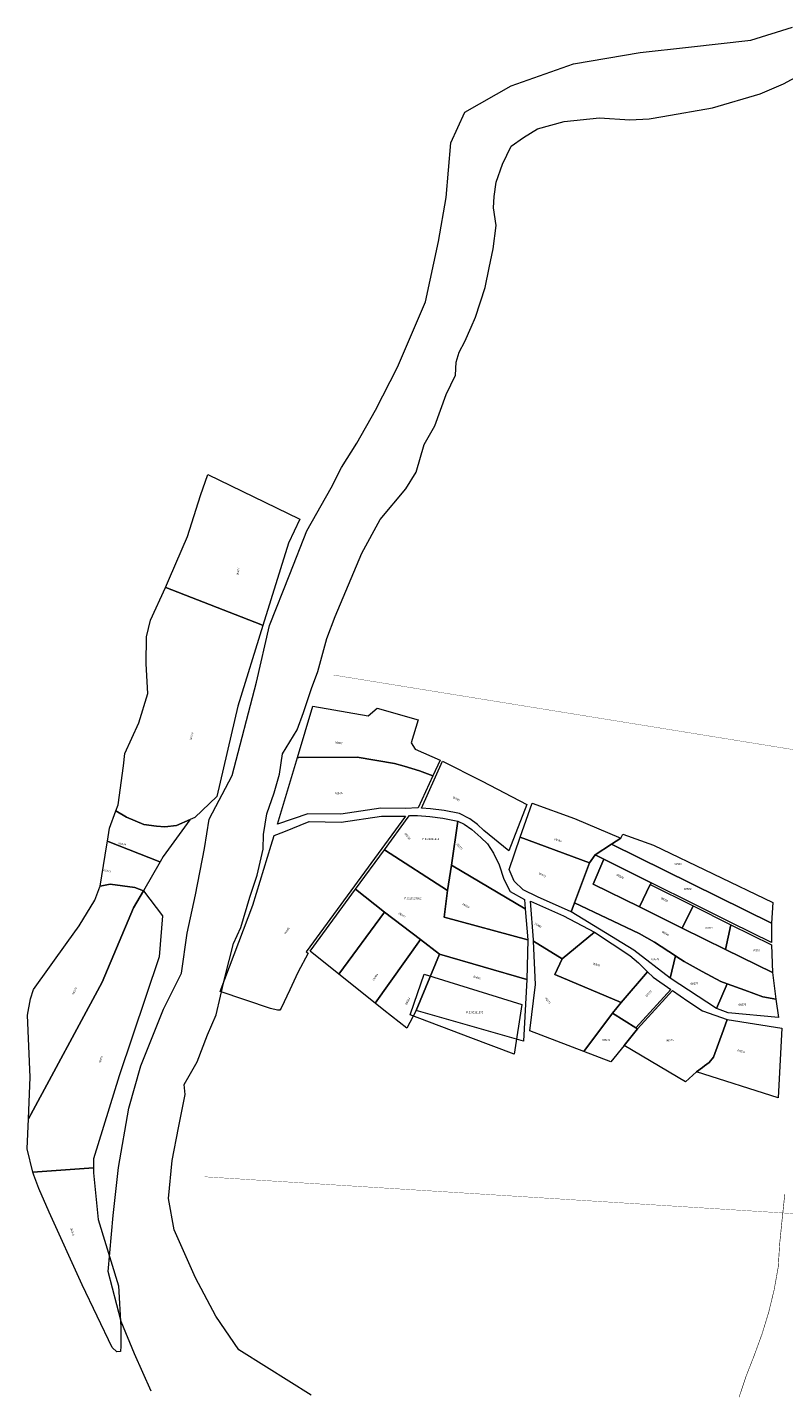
# Model space of a CAD drawing. Header units: metres. Extents: x 347609 to 748319, y 8548087 to 17123455.
# Tile 17 of 48: x 375786 to 376176, y 8567857 to 8568559. Entities that reach past the tile are written whole.
import ezdxf
from ezdxf.enums import TextEntityAlignment as Align

# ---------------------------------------------------------------- set-up
doc = ezdxf.new("R2010")
doc.units = ezdxf.units.M
doc.linetypes.add('ACAD_ISO02W100', pattern=[15, 12, -3])
doc.layers.add('01. RIO', color=7, linetype='Continuous', lineweight=5, true_color=0x2776bb)
for name, color, linetype, lineweight in [('02. FAJA MARGINAL', 5, 'ACAD_ISO02W100', 0), ('Predios Rurales', 90, 'Continuous', 15), ('Red vial nacional', 242, 'Continuous', 40)]:
    doc.layers.add(name, color=color, linetype=linetype, lineweight=lineweight)
doc.layers.add('Predios Rurales Nombres', color=7, linetype='Continuous', true_color=0xffffff)
doc.layers.add('ZR_LIMA_PSAD56_A_WGS84', color=210, linetype='Continuous')
doc.styles.add('ARIAL', font='arial.ttf')
doc.styles.add('MtXpl_MS_Shell_Dlg_2', font='txt')

# ---------------------------------------------------------------- blocks, each defined once
blk = doc.blocks.new('REIORORI')
at = {"layer": '01. RIO', "color": 152, "lineweight": 15, "true_color": 0x2776bb, "flags": 128}
for points in [[(375850.02, 8567856.04), (375841.41, 8567875.24), (375834.43, 8567891.9), (375827.81, 8567917.73), (375830.46, 8567946.54), (375833.11, 8567971.37), (375838.42, 8568001.96), (375844.71, 8568023.82), (375856.31, 8568052.95), (375865.58, 8568071.5), (375868.58, 8568092.14), (375872.88, 8568112), (375877.52, 8568135.84), (375879.84, 8568151.07), (375891.77, 8568173.59), (375904.37, 8568221.73), (375910.99, 8568250.87), (375921.59, 8568277.36), (375930.23, 8568299.65), (375942.82, 8568321.83), (375948.12, 8568332.43), (375956.07, 8568345.01), (375965.68, 8568361.89), (375976.96, 8568384.15), (375991.54, 8568417.92), (375998.17, 8568449.05), (376002.16, 8568471.7), (376004.48, 8568499.85), (376011.76, 8568515.74), (376035.62, 8568529.31), (376067.75, 8568540.57), (376102.21, 8568546.53), (376127.13, 8568549.23), (376159.27, 8568552.88), (376180.8, 8568559.5)], [(375932.47, 8567853.92), (375909.5, 8567868.26), (375895.22, 8567877.34), (375883.32, 8567894.64), (375872.92, 8567914.38), (375861.89, 8567939.24), (375858.85, 8567955.33), (375860.79, 8567975), (375864.04, 8567991.87), (375867.5, 8568008.95), (375867.07, 8568014.14), (375869.66, 8568018.68), (375873.78, 8568025.88), (375878.97, 8568039.72), (375883.52, 8568050.1), (375888.06, 8568069.34), (375892.4, 8568086.93), (375896.3, 8568095.15), (375900.84, 8568110.72), (375904.73, 8568122.18), (375907.76, 8568135.58), (375907.98, 8568143.15), (375909.72, 8568153.82), (375913.4, 8568164.63), (375916.21, 8568174.15), (375917.76, 8568184.67), (375925.34, 8568197.13), (375928.63, 8568206.05), (375932.61, 8568218.39), (375935.91, 8568227.17), (375940.58, 8568244.21), (375944.97, 8568255.59), (375958.7, 8568288.27), (375968.17, 8568305.55), (375981.36, 8568321.4), (375986.71, 8568330.04), (375990.83, 8568344.3), (375996.32, 8568353.9), (376002.22, 8568370.09), (376006.9, 8568380.03), (376007.32, 8568386.75), (376008.83, 8568391.82), (376011.84, 8568397.31), (376015, 8568404.85), (376017.33, 8568409.92), (376022.28, 8568425.18), (376024.34, 8568435.47), (376026.39, 8568445.2), (376027.91, 8568457.31), (376026.54, 8568466.36), (376026.95, 8568472.26), (376027.91, 8568479.57), (376031.21, 8568488.89), (376035.74, 8568498.22), (376042.05, 8568502.61), (376049.18, 8568507.13), (376063.04, 8568510.84), (376081.16, 8568512.76), (376096.8, 8568511.66), (376106.82, 8568512.21), (376113.88, 8568513.46), (376139.54, 8568517.85), (376164.1, 8568525.12), (376176.09, 8568530.3), (376186.67, 8568535.89)]]:
    blk.add_lwpolyline(points, dxfattribs=at)

msp = doc.modelspace()

# ---------------------------------------------------------------- linework, layer by layer
at = {"layer": '02. FAJA MARGINAL', "color": 5, "true_color": 0x0000ff, "const_width": 0.15}
for points in [[(375944.21, 8568225.32), (376206.11, 8568182.84), (376411.91, 8568153.92), (376521.88, 8568095.45), (376587.39, 8568097.97), (376762.57, 8567991.38), (376844.21, 8567959.75), (376944.87, 8567884.1), (376955.43, 8567843.63), (376907.81, 8567795.71), (376886.7, 8567724.66), (376871.82, 8567560.1), (376878.43, 8567515.12), (376926.06, 8567441.04)], [(375877.53, 8567966.55), (376180.92, 8567947.58), (376274.92, 8567954.2), (376374.5, 8567976.94), (376485.91, 8568070.46), (376578.77, 8568072.75), (376708.51, 8567990.6), (376841.68, 8567926.94), (376907.76, 8567855.03), (376875.93, 8567802.41), (376851.09, 8567698.79), (376850.26, 8567587.05), (376832.68, 8567548.27), (376874.8, 8567471.12), (376889.03, 8567426.35)]]:
    msp.add_lwpolyline(points, dxfattribs=at)
at = {"layer": 'Predios Rurales', "lineweight": 15}
for points in [[(375857.3, 8568270.53), (375859.47, 8568275.25), (375868.79, 8568296.76), (375875.49, 8568318.03), (375879.28, 8568328.79), (375926.41, 8568305.9), (375926.63, 8568305.79), (375920.76, 8568293.37), (375907.62, 8568250.93), (375906.51, 8568251.36), (375857.53, 8568270.44)], [(375831.81, 8568155.23), (375832.98, 8568158.32), (375835.77, 8568178.47), (375836.38, 8568184.84), (375843.65, 8568200.62), (375848.25, 8568215.75), (375847.41, 8568231.16), (375847.53, 8568245.13), (375849.57, 8568253.67), (375857.3, 8568270.53), (375857.53, 8568270.44), (375906.51, 8568251.36), (375907.62, 8568250.93), (375894.75, 8568209.35), (375883.82, 8568162.74), (375872.5, 8568151.95), (375870.07, 8568150.87), (375863.04, 8568147.75), (375857.01, 8568146.97), (375852.75, 8568147.38), (375846.29, 8568148.28), (375837.22, 8568151.99)], [(375956.29, 8568183), (375926.16, 8568182.8), (375925.52, 8568182.8), (375933.46, 8568209.35), (375961.94, 8568204.39), (375966.51, 8568208.28), (375987.73, 8568202.28), (375984.09, 8568190.32), (375986.14, 8568187.12), (375998.98, 8568181.52), (375995.27, 8568173.33), (375988.41, 8568175.97), (375980.5, 8568178.38), (375975.53, 8568179.71)], [(375947.77, 8568153.54), (375930.79, 8568153.79), (375915.22, 8568148.37), (375925.52, 8568182.8), (375926.16, 8568182.8), (375956.29, 8568183), (375975.53, 8568179.71), (375980.5, 8568178.38), (375988.41, 8568175.97), (375995.27, 8568173.33), (375987.78, 8568156.8), (375987.56, 8568156.82), (375981.2, 8568156.57), (375968.52, 8568156.63)], [(376014.41, 8568151.11), (376009, 8568153.95), (376001.03, 8568155.55), (375994.01, 8568156.29), (375989.37, 8568156.67), (376000.32, 8568180.84), (376019.96, 8568170.95), (376020.73, 8568170.56), (376043.7, 8568158.52), (376034.42, 8568134.68), (376021.57, 8568145.08), (376018.28, 8568148.26)], [(376076.12, 8568128.45), (376040.4, 8568141.81), (376046.45, 8568159.18), (376046.45, 8568159.19), (376068.37, 8568151.31), (376092.32, 8568141.2), (376087.5, 8568138.12), (376078.93, 8568132.64)], [(375827.45, 8568139.58), (375828.47, 8568146.38), (375831.81, 8568155.23), (375837.22, 8568151.99), (375846.29, 8568148.28), (375852.75, 8568147.38), (375857.01, 8568146.97), (375863.04, 8568147.75), (375870.07, 8568150.87), (375869.86, 8568150.59), (375856.2, 8568131.78), (375854.6, 8568129.01), (375854.48, 8568129.08), (375827.83, 8568139.43)], [(375911.46, 8568053.3), (375885.66, 8568062.11), (375902.46, 8568106.6), (375911.91, 8568137.53), (375913.44, 8568142.52), (375918.46, 8568144.54), (375931.53, 8568149.78), (375948.04, 8568149.54), (375968.81, 8568152.63), (375981.18, 8568152.57), (375929.92, 8568082.64), (375930.9, 8568081.85), (375925.71, 8568071.87), (375921.51, 8568062.97), (375917.09, 8568053.58), (375916.34, 8568052.45), (375915.14, 8568052.48)], [(376002.87, 8568114.17), (375970.37, 8568135.27), (375982.63, 8568152), (375983.32, 8568152.87), (375987.37, 8568152.82), (375993.64, 8568152.31), (376000.42, 8568151.59), (376008.21, 8568150.03), (376004.83, 8568127.28)], [(376042.9, 8568104.74), (376004.83, 8568127.28), (376008.21, 8568150.03), (376011.51, 8568148.4), (376015.38, 8568145.67), (376020.08, 8568141.5), (376023.48, 8568138.24), (376026.58, 8568133.47), (376029.56, 8568127.37), (376031.97, 8568120.13), (376035.09, 8568113.75), (376042.61, 8568109.52)], [(376169.97, 8568097.32), (376087.5, 8568138.12), (376092.32, 8568141.2), (376093.27, 8568143.19), (376109.02, 8568137.52), (376170.56, 8568107.98)], [(375823.62, 8568116.39), (375827.19, 8568137.83), (375827.45, 8568139.58), (375827.83, 8568139.43), (375854.48, 8568129.08), (375854.6, 8568129.01), (375845.98, 8568114.04), (375841.49, 8568115.75), (375828.83, 8568117.46)], [(376066.59, 8568103.19), (376049.22, 8568110.9), (376041.78, 8568114.62), (376037.25, 8568118.99), (376034.56, 8568125.01), (376040.4, 8568141.8), (376040.4, 8568141.81), (376076.12, 8568128.45), (376068.35, 8568107.87)], [(376130.04, 8568107.17), (376107.84, 8568118.23), (376083.41, 8568130.41), (376078.93, 8568132.64), (376087.5, 8568138.12), (376169.97, 8568097.32), (376169.88, 8568087.32), (376149.28, 8568097.58)], [(376043.75, 8568068.34), (375998.66, 8568081.31), (375988.84, 8568088.88), (375970.35, 8568103.12), (375955.38, 8568114.82), (375970.37, 8568135.27), (376002.87, 8568114.17), (376001.19, 8568100.53), (376044.22, 8568088.79)], [(376134.11, 8568072.39), (376124.94, 8568077.53), (376121.06, 8568080.06), (376120.36, 8568080.52), (376109.54, 8568087.56), (376101.72, 8568091.96), (376068.35, 8568107.87), (376076.12, 8568128.45), (376078.93, 8568132.64), (376083.41, 8568130.41), (376077.91, 8568117.53), (376101.85, 8568105.71), (376123.88, 8568094.84), (376146.3, 8568083.78), (376170.39, 8568071.89), (376172.26, 8568058.22), (376165.53, 8568059.3), (376156.12, 8568062.73), (376147.03, 8568066.06), (376143.77, 8568067.25)], [(376101.85, 8568105.71), (376077.91, 8568117.53), (376083.41, 8568130.41), (376107.84, 8568118.23), (376107.41, 8568117.33)], [(376044.22, 8568088.79), (376001.19, 8568100.53), (376002.87, 8568114.17), (376004.83, 8568127.28), (376042.9, 8568104.74)], [(375786.68, 8567996.5), (375787.52, 8568017.86), (375786.21, 8568049.99), (375787.68, 8568058.3), (375789.26, 8568063.11), (375806.66, 8568087.46), (375812.93, 8568095.98), (375821, 8568109.24), (375823.56, 8568116.03), (375823.62, 8568116.39), (375828.83, 8568117.46), (375841.49, 8568115.75), (375845.98, 8568114.04), (375840.92, 8568105.26), (375824.69, 8568067)], [(375946.83, 8568071.06), (375931.98, 8568082.91), (375955.38, 8568114.82), (375970.35, 8568103.12)], [(376123.88, 8568094.84), (376101.85, 8568105.71), (376107.41, 8568117.33), (376129.59, 8568106.28)], [(375820.22, 8567971.16), (375789.01, 8567968.91), (375786.06, 8567980.89), (375786.68, 8567996.5), (375824.69, 8568067), (375840.92, 8568105.26), (375845.98, 8568114.04), (375855.9, 8568101.14), (375854.19, 8568080.05), (375833.42, 8568018.67), (375820.22, 8567975.86)], [(376061.92, 8568078.97), (376047.2, 8568088.05), (376047.22, 8568088.72), (376045.59, 8568108.64), (376062.61, 8568101.21), (376078.6, 8568092.79)], [(376117.67, 8568069.04), (376099.02, 8568083.45), (376066.59, 8568103.19), (376068.35, 8568107.87), (376101.72, 8568091.96), (376109.54, 8568087.56), (376120.36, 8568080.52)], [(375965.6, 8568056.07), (375946.83, 8568071.06), (375970.35, 8568103.12), (375988.84, 8568088.88)], [(376146.3, 8568083.78), (376123.88, 8568094.84), (376129.59, 8568106.28), (376149.06, 8568096.57)], [(376170.39, 8568071.89), (376146.3, 8568083.78), (376149.06, 8568096.57), (376169.92, 8568086.18)], [(375981.79, 8568043.15), (375970.07, 8568052.51), (375965.6, 8568056.07), (375988.84, 8568088.88), (375998.66, 8568081.31), (375986.65, 8568052.35)], [(376073.13, 8568031.19), (376045.28, 8568041.79), (376048.21, 8568065.75), (376047.2, 8568088.05), (376061.92, 8568078.97), (376058.16, 8568070.9), (376092.39, 8568056.52), (376087.89, 8568050.95)], [(376092.39, 8568056.52), (376058.16, 8568070.9), (376061.92, 8568078.97), (376078.6, 8568092.79), (376096.9, 8568080.66), (376101.3, 8568076.85), (376106.02, 8568072.29)], [(376041.97, 8568036.48), (375986.65, 8568052.35), (375998.66, 8568081.31), (376043.75, 8568068.34)], [(376141.65, 8568053.38), (376117.67, 8568069.04), (376120.36, 8568080.52), (376121.06, 8568080.06), (376124.94, 8568077.53), (376134.11, 8568072.39), (376143.77, 8568067.25), (376147.03, 8568066.06)], [(376099.94, 8568043.39), (376087.89, 8568050.95), (376092.39, 8568056.52), (376106.02, 8568072.29), (376108.98, 8568069.43), (376117.98, 8568063.22)], [(376147.68, 8568051.12), (376142.1, 8568053.17), (376141.65, 8568053.38), (376147.03, 8568066.06), (376156.12, 8568062.73), (376165.53, 8568059.3), (376172.26, 8568058.22), (376173.64, 8568048.68)], [(376125.58, 8568015.5), (376093.91, 8568034.27), (376100.8, 8568042.85), (376118.81, 8568062.65), (376126.8, 8568057.15), (376134.33, 8568052.22), (376147.14, 8568047.66), (376145.18, 8568042.32), (376140, 8568028.23), (376137.72, 8568025.58), (376135.45, 8568023.81), (376134.31, 8568022.92), (376131.22, 8568020.74)], [(376093.91, 8568034.27), (376087.15, 8568025.85), (376073.13, 8568031.19), (376087.89, 8568050.95), (376099.94, 8568043.39), (376100.8, 8568042.85)], [(376173.39, 8568007.3), (376131.22, 8568020.74), (376134.31, 8568022.92), (376135.45, 8568023.81), (376137.72, 8568025.58), (376140, 8568028.23), (376145.18, 8568042.32), (376147.14, 8568047.66), (376175.33, 8568043.25)], [(375789.01, 8567968.91), (375820.22, 8567971.16), (375820.22, 8567968.6), (375822.71, 8567944.52), (375833.09, 8567910.37), (375834.28, 8567889.05), (375834.28, 8567879.2), (375834.11, 8567876.41), (375832.32, 8567876.19), (375829.86, 8567878.55), (375814.48, 8567910.88), (375797.3, 8567948.3), (375791.99, 8567960.43), (375789.39, 8567967.35)]]:
    msp.add_lwpolyline(points, close=True, dxfattribs=at)
at = {"layer": 'Red vial nacional', "transparency": 33554623, "const_width": 0.3}
msp.add_lwpolyline([(376153.22, 8567852.86), (376156.88, 8567863.76), (376161.05, 8567874.43), (376165.04, 8567885.35), (376168.47, 8567896.52), (376171.28, 8567908.05), (376173.41, 8567919.93), (376174.18, 8567932.1), (376175.45, 8567944.71), (376176.8, 8567957.53)], dxfattribs=at)
at = {"layer": 'ZR_LIMA_PSAD56_A_WGS84', "linetype": 'Continuous', "lineweight": 15, "flags": 128}
for points in [[(376002.87, 8568114.17), (375970.37, 8568135.27), (375982.63, 8568152), (375983.32, 8568152.87), (375987.37, 8568152.82), (375993.64, 8568152.31), (376000.42, 8568151.59), (376008.21, 8568150.03), (376004.83, 8568127.28), (376002.87, 8568114.17)], [(376002.87, 8568114.17), (376001.19, 8568100.53), (376044.22, 8568088.79), (376043.75, 8568068.34), (375998.66, 8568081.31), (375988.84, 8568088.88), (375970.35, 8568103.12), (375955.38, 8568114.82), (375970.37, 8568135.27), (376002.87, 8568114.17)], [(376041.13, 8568055.48), (376037.21, 8568029.75), (376014.9, 8568038.24), (375983.61, 8568050.06), (375985.62, 8568056.09), (375990.79, 8568071.01), (376041.13, 8568055.48)]]:
    msp.add_lwpolyline(points, close=True, dxfattribs=at)

# ---------------------------------------------------------------- block references
msp.add_blockref('REIORORI', (0, 0))

# ---------------------------------------------------------------- texts
at = {"layer": 'Predios Rurales Nombres', "color": 251, "true_color": 0x636466, "style": 'ARIAL'}
for s, rotation, p in [('06377', 81.17113, (375895.31, 8568276.82)), ('06376', 76.56876, (375871.12, 8568191.71)), ('06587', -9.234, (375944.71, 8568189.87)), ('06586', 3.14234, (375944.79, 8568163.46)), ('06585', -28.5131, (376005.32, 8568161.73)), ('06568', -48.86199, (375980.26, 8568143.16)), ('06374', -9.20391, (375833.02, 8568137.72)), ('09377', -49.76714, (376007.2, 8568137.77)), ('06584', -17.3374, (376057.72, 8568140.01)), ('06372', -12.19954, (375825.34, 8568123.98)), ('06579', -29.07696, (376049.68, 8568122.51)), ('09389', -27.13393, (376089.78, 8568121.66)), ('09388', -26.49507, (376112.65, 8568109.62)), ('06567', -32.72369, (375977.31, 8568101.88)), ('06569', -28.51451, (376010.3, 8568106.61)), ('06566', 56.60617, (375919.6, 8568091.36)), ('13360', -29.6367, (376047.34, 8568096.6)), ('06580', -29.05375, (376113.16, 8568092.31)), ('06570', -16.46062, (376077.56, 8568075.75)), ('06564', 55.47181, (375965.09, 8568067.48)), ('06562', -17.77257, (376016.07, 8568069.1)), ('06370', 64.61859, (375810.36, 8568060.3)), ('06563', 62.78618, (375982.16, 8568055.07)), ('06571', -52.54009, (376052.74, 8568058.43)), ('06573', 45.72585, (376105.77, 8568059.07)), ('06574', 5.05723, (376115.61, 8568036.03)), ('06575', -16.01449, (376152.27, 8568031.04)), ('06371', 68.01146, (375824.11, 8568025.02)), ('06369', -70.88266, (375807.91, 8567939.75))]:
    msp.add_text(s, height=1, rotation=rotation, dxfattribs=at).set_placement(p, align=Align.BOTTOM_LEFT)
for s, p in [('06583', (376119.7, 8568127.04)), ('06582', (376124.76, 8568114.15)), ('09387', (376135.96, 8568094.15)), ('06581', (376160.69, 8568082.49)), ('06578', (376108.07, 8568077.98)), ('06577', (376128.23, 8568065.34)), ('06576', (376153, 8568054.54)), ('06572', (376082.78, 8568036.34))]:
    msp.add_text(s, height=1, dxfattribs=at).set_placement(p, align=Align.BOTTOM_LEFT)
at = {"layer": 'ZR_LIMA_PSAD56_A_WGS84', "color": 0, "style": 'MtXpl_MS_Shell_Dlg_2'}
for s, p in [('P.E.21091911', (375989.79, 8568140.32)), ('P.E.21024382', (375980.62, 8568109.7)), ('P.E.90161873', (376012.5, 8568050.87))]:
    msp.add_text(s, height=1, dxfattribs=at).set_placement(p)

doc.saveas('drawing.dxf')
